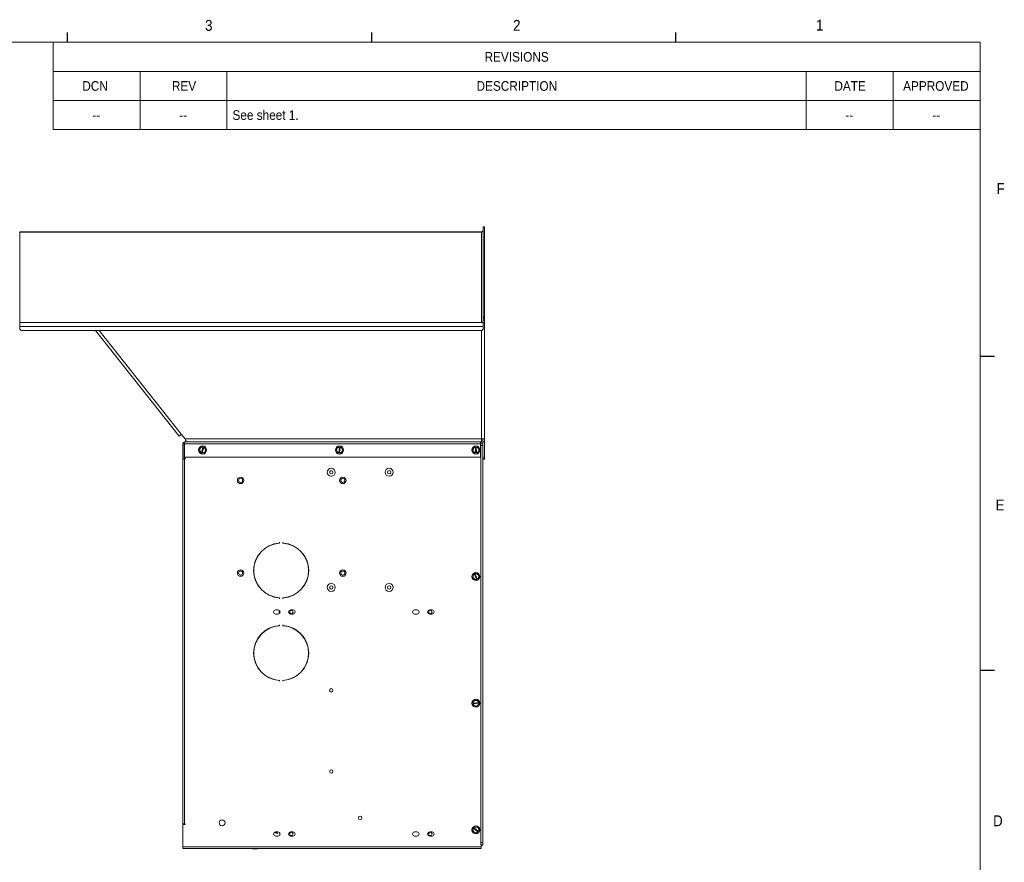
# Paper-space layout '4' of a CAD drawing. Header units: inches. Extents: x 1 to 109, y 1 to 85.
# Tile 46 of 46: x 66 to 109, y 48 to 84. Entities that reach past the tile are written whole.
import ezdxf

# ---------------------------------------------------------------- set-up
doc = ezdxf.new("R2010")
doc.units = ezdxf.units.IN
doc.header["$MEASUREMENT"] = 0
doc.layers.add('FORMAT', color=7, linetype='Continuous')
doc.styles.add('SLDTEXTSTYLE0', font='GOTHIC.TTF', dxfattribs={"width": 0.913})

# ---------------------------------------------------------------- blocks, each defined once
blk = doc.blocks.new('SW_TABLEANNOTATION_3')
at = {"color": 0, "linetype": 'Continuous', "lineweight": 0, "ltscale": 5}
for p, q in [((0, 0), (0, -3.765)), ((40, 0), (0, 0)), ((40, -3.765), (40, 0)), ((0, -1.255), (40, -1.255)), ((3.75, -1.255), (3.75, -2.51)), ((7.5, -1.255), (7.5, -2.51)), ((32.5, -1.255), (32.5, -2.51)), ((36.25, -1.255), (36.25, -2.51)), ((0, -2.51), (40, -2.51)), ((3.75, -2.51), (3.75, -3.765)), ((7.5, -2.51), (7.5, -3.765)), ((32.5, -2.51), (32.5, -3.765)), ((36.25, -2.51), (36.25, -3.765)), ((0, -3.765), (40, -3.765))]:
    blk.add_line(p, q, dxfattribs=at)
at = {"color": 0, "linetype": 'Continuous', "lineweight": 0, "ltscale": 5, "attachment_point": 1, "style": 'SLDTEXTSTYLE0'}
for s, insert, char_height in [('REVISIONS', (18.617, -0.423), 0.4167), ('DCN', (1.258, -1.678), 0.4167), ('REV', (5.125, -1.678), 0.4167), ('DESCRIPTION', (18.273, -1.678), 0.41667), ('DATE', (33.714, -1.678), 0.4167), ('APPROVED', (36.681, -1.678), 0.4167), (' See sheet 1.', (7.598, -2.933), 0.41667), ('--', (1.691, -2.933), 0.4167), ('--', (5.441, -2.933), 0.4167), ('--', (34.191, -2.933), 0.4167), ('--', (37.941, -2.933), 0.4167)]:
    blk.add_mtext(s, dxfattribs=dict(at, insert=insert, char_height=char_height))

psp = doc.layouts.new('4')

# ---------------------------------------------------------------- linework, layer by layer
at = {"color": 7, "linetype": 'Continuous', "lineweight": 15, "ltscale": 5}
for p, q in [((86.23, 75.34), (86.17, 75.34)), ((86.17, 75.34), (86.17, 71.462)), ((86.23, 75.34), (86.23, 71.462)), ((86.121, 75.119), (66.17, 75.119)), ((66.17, 75.114), (66.17, 75.119)), ((66.17, 71.205), (66.17, 75.114)), ((86.095, 75.114), (66.17, 75.114)), ((86.095, 75.114), (86.095, 71.205)), ((86.17, 71.462), (86.23, 71.462)), ((86.17, 71.389), (86.17, 71.462)), ((86.17, 71.389), (86.17, 71.277)), ((86.23, 71.389), (86.17, 71.389)), ((86.23, 71.462), (86.23, 71.389)), ((86.23, 71.389), (86.23, 71.277)), ((66.17, 71.04), (66.17, 71.205)), ((66.17, 71.205), (86.095, 71.205)), ((66.17, 71.04), (86.17, 71.04)), ((66.17, 70.929), (66.17, 71.04)), ((86.095, 71.205), (86.17, 71.205)), ((86.17, 71.277), (86.23, 71.277)), ((86.17, 71.205), (86.17, 71.04)), ((86.17, 71.04), (86.17, 70.929)), ((86.23, 66.187), (86.23, 71.277)), ((66.17, 70.929), (66.23, 70.871)), ((86.11, 70.871), (66.23, 70.871)), ((69.44, 70.871), (73.052, 66.305)), ((86.11, 70.871), (86.17, 70.929)), ((73.15, 66.383), (73.305, 66.187)), ((73.205, 65.982), (73.265, 65.982)), ((73.205, 65.982), (73.205, 65.317)), ((73.265, 65.982), (73.265, 65.317)), ((73.285, 66.062), (73.413, 66.062)), ((73.285, 66.059), (73.285, 66.062)), ((73.285, 65.982), (73.285, 66.059)), ((73.285, 65.402), (73.285, 65.982)), ((73.285, 65.982), (86.055, 65.982)), ((86.105, 66.187), (73.305, 66.187)), ((73.413, 66.062), (86.105, 66.062)), ((86.055, 66.062), (86.055, 65.982)), ((86.055, 66.003), (86.078, 66.003)), ((86.055, 66.003), (86.058, 66.003)), ((86.055, 66.002), (86.078, 66.002)), ((86.055, 65.982), (86.055, 65.402)), ((86.078, 66.003), (86.058, 66.003)), ((86.078, 66.003), (86.153, 66.003)), ((86.078, 65.903), (86.078, 66.003)), ((86.153, 65.903), (86.078, 65.903)), ((86.078, 48.776), (86.078, 65.903)), ((86.105, 66.062), (86.105, 66.187)), ((86.23, 66.187), (86.105, 66.187)), ((86.153, 66.003), (86.153, 65.903)), ((86.153, 65.913), (86.155, 65.913)), ((86.153, 48.776), (86.153, 65.903)), ((86.155, 66.062), (86.155, 66.187)), ((86.155, 66.062), (86.23, 66.062)), ((86.155, 65.372), (86.155, 66.062)), ((86.23, 66.062), (86.23, 66.187)), ((86.23, 65.372), (86.23, 66.062)), ((73.944, 65.679), (73.931, 65.727)), ((73.941, 65.765), (73.975, 65.8)), ((73.957, 65.631), (73.944, 65.679)), ((73.975, 65.8), (74.01, 65.835)), ((74.017, 65.595), (73.985, 65.604)), ((74.017, 65.595), (74.018, 65.596)), ((74.017, 65.595), (74.048, 65.587)), ((74.08, 65.836), (74.018, 65.596)), ((74.048, 65.845), (74.081, 65.837)), ((74.048, 65.588), (74.111, 65.828)), ((74.048, 65.588), (74.048, 65.587)), ((74.08, 65.836), (74.081, 65.837)), ((74.111, 65.829), (74.081, 65.837)), ((74.111, 65.829), (74.111, 65.828)), ((74.153, 65.624), (74.118, 65.589)), ((74.188, 65.659), (74.153, 65.624)), ((74.172, 65.793), (74.185, 65.745)), ((74.185, 65.745), (74.198, 65.698)), ((79.857, 65.665), (79.838, 65.71)), ((79.843, 65.749), (79.873, 65.788)), ((79.875, 65.619), (79.857, 65.665)), ((79.873, 65.788), (79.903, 65.828)), ((79.94, 65.59), (79.907, 65.595)), ((79.94, 65.843), (79.973, 65.838)), ((79.973, 65.837), (79.94, 65.591)), ((79.94, 65.59), (79.94, 65.591)), ((79.94, 65.59), (79.971, 65.586)), ((79.971, 65.587), (80.004, 65.833)), ((79.971, 65.587), (79.971, 65.586)), ((79.973, 65.837), (79.973, 65.838)), ((80.004, 65.834), (79.973, 65.838)), ((80.004, 65.834), (80.004, 65.833)), ((80.071, 65.636), (80.041, 65.597)), ((80.069, 65.805), (80.088, 65.759)), ((80.101, 65.675), (80.071, 65.636)), ((80.088, 65.759), (80.107, 65.714)), ((85.726, 65.73), (85.75, 65.773)), ((85.752, 65.648), (85.727, 65.69)), ((85.75, 65.773), (85.774, 65.816)), ((85.777, 65.606), (85.752, 65.648)), ((85.808, 65.836), (85.842, 65.837)), ((85.846, 65.587), (85.812, 65.586)), ((85.842, 65.836), (85.842, 65.837)), ((85.873, 65.837), (85.842, 65.837)), ((85.842, 65.836), (85.845, 65.588)), ((85.846, 65.587), (85.845, 65.588)), ((85.846, 65.587), (85.877, 65.587)), ((85.873, 65.837), (85.873, 65.836)), ((85.877, 65.588), (85.873, 65.836)), ((85.877, 65.588), (85.877, 65.587)), ((85.941, 65.819), (85.966, 65.776)), ((85.968, 65.651), (85.944, 65.608)), ((85.966, 65.776), (85.992, 65.734)), ((85.992, 65.694), (85.968, 65.651)), ((73.204, 49.582), (73.204, 65.317)), ((73.204, 65.317), (73.205, 65.317)), ((73.265, 65.317), (73.205, 65.317)), ((73.265, 65.317), (73.284, 65.317)), ((73.284, 65.317), (73.284, 49.582)), ((73.314, 65.317), (73.284, 65.317)), ((86.055, 65.402), (73.285, 65.402)), ((73.285, 65.317), (73.285, 65.377)), ((73.285, 65.377), (73.314, 65.377)), ((73.314, 65.317), (73.285, 65.317)), ((73.314, 65.402), (73.314, 65.317)), ((86.155, 65.372), (86.23, 65.372)), ((86.155, 65.312), (86.155, 65.372)), ((86.23, 65.312), (86.155, 65.312)), ((86.156, 65.312), (86.156, 48.663)), ((86.23, 65.372), (86.23, 65.312)), ((77.386, 61.731), (77.379, 61.731)), ((77.379, 61.731), (77.379, 61.707)), ((77.386, 61.707), (77.386, 61.731)), ((77.529, 61.731), (77.522, 61.731)), ((77.522, 61.731), (77.522, 61.707)), ((77.529, 61.707), (77.529, 61.731)), ((85.769, 60.349), (85.801, 60.361)), ((85.83, 60.372), (85.801, 60.361)), ((85.801, 60.36), (85.801, 60.361)), ((85.801, 60.36), (85.888, 60.127)), ((85.83, 60.372), (85.831, 60.371)), ((85.917, 60.138), (85.831, 60.371)), ((85.901, 60.377), (85.939, 60.345)), ((85.939, 60.345), (85.977, 60.314)), ((76.391, 59.999), (76.384, 59.999)), ((85.728, 60.221), (85.736, 60.27)), ((85.736, 60.27), (85.744, 60.319)), ((85.78, 60.153), (85.742, 60.184)), ((85.818, 60.121), (85.78, 60.153)), ((85.888, 60.126), (85.857, 60.115)), ((85.888, 60.126), (85.917, 60.137)), ((85.888, 60.126), (85.888, 60.127)), ((85.917, 60.138), (85.917, 60.137)), ((85.982, 60.228), (85.974, 60.18)), ((85.991, 60.277), (85.982, 60.228)), ((76.47, 59.86), (76.47, 59.847)), ((77.379, 59.318), (77.379, 59.294)), ((77.379, 59.294), (77.386, 59.294)), ((77.386, 59.294), (77.386, 59.318)), ((77.522, 59.318), (77.522, 59.294)), ((77.522, 59.294), (77.529, 59.294)), ((77.529, 59.294), (77.529, 59.318)), ((77.314, 58.811), (77.214, 58.811)), ((77.362, 58.798), (77.362, 58.645)), ((77.392, 58.676), (77.392, 58.767)), ((77.964, 58.811), (77.864, 58.811)), ((83.314, 58.811), (83.214, 58.811)), ((83.964, 58.811), (83.864, 58.811)), ((77.214, 58.631), (77.314, 58.631)), ((77.864, 58.631), (77.964, 58.631)), ((83.214, 58.631), (83.314, 58.631)), ((83.864, 58.631), (83.964, 58.631)), ((76.692, 57.853), (76.692, 57.862)), ((76.722, 57.878), (76.722, 57.887)), ((76.987, 58.036), (76.987, 58.044)), ((77.362, 58.136), (77.362, 58.129)), ((77.386, 58.171), (77.379, 58.171)), ((77.379, 58.171), (77.379, 58.147)), ((77.386, 58.147), (77.386, 58.171)), ((77.529, 58.171), (77.522, 58.171)), ((77.522, 58.171), (77.522, 58.147)), ((77.529, 58.147), (77.529, 58.171)), ((76.626, 56.101), (76.626, 56.111)), ((76.782, 55.973), (76.782, 55.982)), ((77.379, 55.758), (77.379, 55.734)), ((77.379, 55.734), (77.386, 55.734)), ((77.386, 55.734), (77.386, 55.758)), ((77.522, 55.758), (77.522, 55.734)), ((77.522, 55.734), (77.529, 55.734)), ((77.529, 55.734), (77.529, 55.758)), ((85.981, 54.816), (85.734, 54.787)), ((85.745, 54.857), (85.785, 54.886)), ((85.785, 54.886), (85.824, 54.916)), ((85.863, 54.92), (85.909, 54.901)), ((85.909, 54.901), (85.954, 54.881)), ((85.981, 54.816), (85.982, 54.816)), ((85.985, 54.785), (85.982, 54.816)), ((85.733, 54.787), (85.734, 54.787)), ((85.733, 54.787), (85.737, 54.756)), ((85.741, 54.723), (85.737, 54.756)), ((85.738, 54.756), (85.737, 54.756)), ((85.738, 54.756), (85.984, 54.785)), ((85.81, 54.671), (85.764, 54.691)), ((85.855, 54.652), (85.81, 54.671)), ((85.934, 54.686), (85.894, 54.656)), ((85.973, 54.715), (85.934, 54.686)), ((85.985, 54.785), (85.984, 54.785)), ((85.985, 54.785), (85.989, 54.751)), ((73.284, 49.582), (73.204, 49.582)), ((73.204, 48.592), (73.204, 49.552)), ((73.204, 49.552), (73.294, 49.552)), ((73.314, 49.582), (73.284, 49.582)), ((73.314, 49.572), (73.284, 49.572)), ((73.294, 49.552), (73.294, 49.552)), ((73.314, 49.552), (73.294, 49.552)), ((73.314, 49.582), (73.314, 49.552)), ((85.742, 49.279), (85.725, 49.325)), ((85.731, 49.364), (85.753, 49.39)), ((85.773, 49.415), (85.753, 49.39)), ((85.754, 49.39), (85.753, 49.39)), ((85.754, 49.39), (85.945, 49.232)), ((85.773, 49.415), (85.773, 49.414)), ((85.965, 49.256), (85.773, 49.414)), ((85.831, 49.454), (85.88, 49.446)), ((85.88, 49.446), (85.928, 49.438)), ((85.959, 49.413), (85.976, 49.367)), ((85.976, 49.367), (85.994, 49.321)), ((77.314, 49.236), (77.214, 49.236)), ((77.214, 49.056), (77.314, 49.056)), ((77.284, 49.181), (77.284, 49.164)), ((77.284, 49.164), (77.291, 49.164)), ((77.291, 49.164), (77.291, 49.181)), ((77.377, 49.181), (77.377, 49.164)), ((77.377, 49.164), (77.384, 49.164)), ((77.384, 49.164), (77.384, 49.181)), ((77.392, 49.101), (77.392, 49.192)), ((77.964, 49.236), (77.864, 49.236)), ((77.864, 49.056), (77.964, 49.056)), ((83.314, 49.236), (83.214, 49.236)), ((83.214, 49.056), (83.314, 49.056)), ((83.964, 49.236), (83.864, 49.236)), ((83.864, 49.056), (83.964, 49.056)), ((85.759, 49.233), (85.742, 49.279)), ((85.839, 49.2), (85.79, 49.208)), ((85.887, 49.192), (85.839, 49.2)), ((85.946, 49.232), (85.924, 49.205)), ((85.946, 49.232), (85.945, 49.232)), ((85.946, 49.232), (85.966, 49.256)), ((85.965, 49.256), (85.966, 49.256)), ((73.204, 48.592), (86.079, 48.592)), ((73.204, 48.512), (73.204, 48.592)), ((73.204, 48.512), (73.284, 48.512)), ((86.079, 48.512), (73.284, 48.512)), ((76.211, 48.512), (76.211, 48.51)), ((76.329, 48.51), (76.211, 48.51)), ((76.448, 48.51), (76.329, 48.51)), ((76.448, 48.51), (76.448, 48.512)), ((86.078, 48.676), (86.078, 48.776)), ((86.078, 48.776), (86.153, 48.776)), ((86.153, 48.676), (86.078, 48.676)), ((86.079, 48.676), (86.079, 48.592)), ((86.156, 48.663), (86.079, 48.663)), ((86.079, 48.592), (86.079, 48.512)), ((86.153, 48.776), (86.153, 48.676))]:
    psp.add_line(p, q, dxfattribs=at)
at = {"color": 8, "linetype": 'Continuous', "lineweight": 15, "ltscale": 5}
for p, q in [((73.15, 66.383), (69.599, 70.871)), ((86.105, 70.871), (86.105, 66.187)), ((86.058, 66.003), (86.058, 66.002)), ((76.752, 57.91), (76.752, 57.901)), ((73.284, 49.552), (73.284, 49.572))]:
    psp.add_line(p, q, dxfattribs=at)
at = {"color": 7, "linetype": 'Continuous', "lineweight": 15, "ltscale": 5, "flags": 128}
for points in [[(73.052, 66.305), (73.054, 66.307), (73.059, 66.311), (73.068, 66.318), (73.081, 66.328), (73.095, 66.34), (73.112, 66.353), (73.131, 66.368), (73.15, 66.383)], [(73.285, 65.317), (73.269, 65.319), (73.265, 65.32)], [(77.145, 49.205), (77.175, 49.2), (77.275, 49.191)], [(77.275, 49.198), (77.176, 49.207), (77.151, 49.211)]]:
    psp.add_lwpolyline(points, dxfattribs=at)
at = {"color": 7, "linetype": 'Continuous', "lineweight": 15, "ltscale": 25}
for centre, radius in [((74.064, 65.712), 0.174), ((79.972, 65.712), 0.174), ((85.859, 65.712), 0.174), ((79.614, 64.752), 0.172), ((79.614, 64.752), 0.0738), ((82.114, 64.752), 0.172), ((82.114, 64.752), 0.0738), ((75.704, 64.402), 0.14), ((75.704, 64.402), 0.0885), ((80.114, 64.402), 0.14), ((80.114, 64.402), 0.0885), ((75.704, 60.402), 0.14), ((75.704, 60.402), 0.0885), ((80.114, 60.402), 0.14), ((80.114, 60.402), 0.0885), ((85.859, 60.249), 0.174), ((79.614, 59.782), 0.172), ((82.114, 59.782), 0.172), ((79.614, 59.782), 0.0738), ((82.114, 59.782), 0.0738), ((77.892, 58.722), 0.0738), ((83.892, 58.722), 0.0738), ((79.614, 55.342), 0.0738), ((85.859, 54.786), 0.174), ((79.614, 51.842), 0.0738), ((74.904, 49.627), 0.128), ((80.864, 49.842), 0.0738), ((85.859, 49.323), 0.174), ((77.892, 49.147), 0.0738), ((83.892, 49.147), 0.0738)]:
    psp.add_circle(centre, radius, dxfattribs=at)
for centre, radius, start, end in [((86.096, 75.188), 0.0738, 269.0251, 358.9899), ((86.096, 71.279), 0.0738, 269.0244, 358.9888), ((86.1, 71.278), 0.129, 302.4687, 359.671), ((73.285, 65.982), 0.0798, 90, 180), ((73.285, 65.982), 0.02, 90, 180), ((74.064, 65.712), 0.134, 156.8989, 173.7897), ((74.064, 65.712), 0.125, 135.3443, 195.3443), ((74.064, 65.712), 0.125, 195.3443, 248.1636), ((74.064, 65.712), 0.134, 216.8989, 233.7897), ((74.064, 65.712), 0.125, 82.5251, 135.3443), ((74.064, 65.712), 0.134, 96.8989, 113.7897), ((74.064, 65.712), 0.125, 262.5251, 315.3443), ((74.064, 65.712), 0.134, 276.8989, 293.7897), ((74.064, 65.712), 0.125, 15.3443, 68.1636), ((74.064, 65.712), 0.134, 36.8989, 53.7897), ((74.064, 65.712), 0.125, 315.3443, 15.3443), ((74.064, 65.712), 0.134, 336.8989, 353.7897), ((79.972, 65.712), 0.134, 163.861, 180.7518), ((79.972, 65.712), 0.125, 142.3064, 202.3064), ((79.972, 65.712), 0.125, 202.3064, 255.1257), ((79.972, 65.712), 0.125, 89.4872, 142.3064), ((79.972, 65.712), 0.134, 223.861, 240.7518), ((79.972, 65.712), 0.134, 103.861, 120.7518), ((79.972, 65.712), 0.125, 269.4872, 322.3064), ((79.972, 65.712), 0.125, 22.3064, 75.1257), ((79.972, 65.712), 0.134, 283.861, 300.7518), ((79.972, 65.712), 0.134, 43.861, 60.7518), ((79.972, 65.712), 0.125, 322.3064, 22.3064), ((79.972, 65.712), 0.134, 343.861, 0.7518), ((85.859, 65.712), 0.134, 172.434, 189.3248), ((85.859, 65.712), 0.125, 150.8794, 210.8794), ((85.859, 65.712), 0.125, 98.0601, 150.8794), ((85.859, 65.712), 0.125, 210.8794, 263.6986), ((85.859, 65.712), 0.134, 112.434, 129.3248), ((85.859, 65.712), 0.134, 232.434, 249.3248), ((85.859, 65.712), 0.125, 30.8794, 83.6986), ((85.859, 65.712), 0.125, 278.0601, 330.8794), ((85.859, 65.712), 0.134, 52.434, 69.3248), ((85.859, 65.712), 0.134, 292.434, 309.3248), ((85.859, 65.712), 0.125, 330.8794, 30.8794), ((85.859, 65.712), 0.134, 352.434, 9.3248), ((73.285, 65.397), 0.02, 180, 270), ((79.614, 64.752), 0.0738, 180.0749, 270), ((79.614, 64.752), 0.0738, 270, 359.9252), ((82.114, 64.752), 0.0738, 180.0742, 270), ((82.114, 64.752), 0.0738, 270, 359.926), ((77.454, 60.512), 1.188, 94.0703, 265.9297), ((77.454, 60.512), 1.181, 94.0703, 265.9297), ((77.369, 61.707), 0.01, 274.0703, 0), ((77.369, 61.707), 0.017, 274.0703, 0), ((77.539, 61.707), 0.017, 180, 265.9297), ((77.539, 61.707), 0.01, 180, 265.9297), ((77.454, 60.512), 1.181, 274.0703, 85.9297), ((77.454, 60.512), 1.188, 274.0703, 85.9297), ((85.859, 60.249), 0.125, 117.5963, 170.4155), ((85.859, 60.249), 0.134, 131.9702, 148.8609), ((85.859, 60.249), 0.125, 50.4155, 103.2348), ((85.859, 60.249), 0.134, 71.9702, 88.8609), ((85.859, 60.249), 0.125, 350.4155, 50.4155), ((85.859, 60.249), 0.134, 191.9702, 208.8609), ((85.859, 60.249), 0.125, 170.4155, 230.4155), ((85.859, 60.249), 0.125, 230.4155, 283.2348), ((85.859, 60.249), 0.134, 251.9702, 268.8609), ((85.859, 60.249), 0.125, 297.5963, 350.4155), ((85.859, 60.249), 0.134, 311.9702, 328.8609), ((85.859, 60.249), 0.134, 11.9702, 28.8609), ((79.614, 59.782), 0.0738, 180.0784, 270), ((79.614, 59.782), 0.0738, 270, 359.9216), ((82.114, 59.782), 0.0738, 180.0786, 270), ((82.114, 59.782), 0.0738, 270, 359.9214), ((77.369, 59.318), 0.017, 0, 85.9297), ((77.369, 59.318), 0.01, 0, 85.9297), ((77.539, 59.318), 0.017, 94.0703, 180), ((77.539, 59.318), 0.01, 94.0703, 180), ((77.214, 58.721), 0.09, 90, 270), ((77.314, 58.721), 0.09, 270, 90), ((77.864, 58.721), 0.09, 90, 270), ((77.964, 58.721), 0.09, 270, 90), ((83.214, 58.721), 0.09, 90, 270), ((83.314, 58.721), 0.09, 270, 90), ((83.864, 58.721), 0.09, 90, 270), ((83.964, 58.721), 0.09, 270, 90), ((77.454, 56.952), 1.188, 94.0703, 265.9297), ((77.454, 56.952), 1.181, 94.0703, 265.9297), ((77.369, 58.147), 0.01, 274.0703, 0), ((77.369, 58.147), 0.017, 274.0703, 0), ((77.539, 58.147), 0.017, 180, 265.9297), ((77.539, 58.147), 0.01, 180, 265.9297), ((77.454, 56.952), 1.181, 274.0703, 85.9297), ((77.454, 56.952), 1.188, 274.0703, 85.9297), ((77.369, 55.758), 0.017, 0, 85.9297), ((77.369, 55.758), 0.01, 0, 85.9297), ((77.539, 55.758), 0.017, 94.0703, 180), ((77.539, 55.758), 0.01, 94.0703, 180), ((85.859, 54.786), 0.134, 148.2054, 165.0962), ((85.859, 54.786), 0.125, 126.6508, 179.4701), ((85.859, 54.786), 0.125, 66.6508, 126.6508), ((85.859, 54.786), 0.134, 88.2054, 105.0962), ((85.859, 54.786), 0.125, 13.8316, 66.6508), ((85.859, 54.786), 0.134, 28.2054, 45.0962), ((85.859, 54.786), 0.125, 193.8316, 246.6508), ((85.859, 54.786), 0.134, 208.2054, 225.0962), ((85.859, 54.786), 0.125, 246.6508, 306.6508), ((85.859, 54.786), 0.134, 268.2054, 285.0962), ((85.859, 54.786), 0.125, 306.6508, 359.4701), ((85.859, 54.786), 0.134, 328.2054, 345.0962), ((73.284, 49.492), 0.0798, 90, 131.2465), ((85.859, 49.323), 0.134, 162.0813, 178.972), ((85.859, 49.323), 0.125, 147.7074, 200.5267), ((85.859, 49.323), 0.125, 80.5267, 133.3459), ((85.859, 49.323), 0.134, 102.0813, 118.972), ((85.859, 49.323), 0.125, 20.5267, 80.5267), ((85.859, 49.323), 0.134, 42.0813, 58.972), ((85.859, 49.323), 0.125, 327.7074, 20.5267), ((85.859, 49.323), 0.134, 342.0813, 358.972), ((77.214, 49.146), 0.09, 90, 270), ((77.274, 49.181), 0.017, 0, 87.128), ((77.274, 49.181), 0.01, 0, 87.128), ((77.314, 49.146), 0.09, 270, 90), ((77.394, 49.181), 0.017, 109.8347, 180), ((77.394, 49.181), 0.01, 105.6643, 180), ((77.864, 49.146), 0.09, 90, 270), ((77.964, 49.146), 0.09, 270, 90), ((83.214, 49.146), 0.09, 90, 270), ((83.314, 49.146), 0.09, 270, 90), ((83.864, 49.146), 0.09, 90, 270), ((83.964, 49.146), 0.09, 270, 90), ((85.859, 49.323), 0.125, 200.5267, 260.5267), ((85.859, 49.323), 0.134, 222.0813, 238.972), ((85.859, 49.323), 0.125, 260.5267, 313.3459), ((85.859, 49.323), 0.134, 282.0813, 298.972)]:
    psp.add_arc(centre, radius, start, end, dxfattribs=at)
at = {"color": 7, "linetype": 'Continuous', "lineweight": 15, "ltscale": 5}
for points, knots in [([(73.305, 66.187), (73.314, 66.17), (73.332, 66.138), (73.359, 66.096), (73.386, 66.067), (73.404, 66.064), (73.413, 66.062)], [0, 0, 0, 0, 0.2500018, 0.5, 0.7499983, 1, 1, 1, 1]), ([(74.08, 65.579), (74.079, 65.579), (74.068, 65.582), (74.057, 65.585), (74.048, 65.587)], [0, 0, 0, 0, 0.168284, 1, 1, 1, 1]), ([(74.111, 65.829), (74.12, 65.827), (74.131, 65.824), (74.142, 65.821), (74.144, 65.82)], [0, 0, 0, 0, 0.831727, 1, 1, 1, 1]), ([(80.004, 65.582), (80.003, 65.582), (79.991, 65.583), (79.98, 65.585), (79.971, 65.586)], [0, 0, 0, 0, 0.168286, 1, 1, 1, 1]), ([(80.004, 65.834), (80.014, 65.833), (80.025, 65.831), (80.036, 65.83), (80.038, 65.829)], [0, 0, 0, 0, 0.831714, 1, 1, 1, 1]), ([(85.873, 65.837), (85.882, 65.837), (85.894, 65.838), (85.905, 65.838), (85.907, 65.838)], [0, 0, 0, 0, 0.831708, 1, 1, 1, 1]), ([(85.911, 65.588), (85.909, 65.588), (85.897, 65.588), (85.886, 65.587), (85.877, 65.587)], [0, 0, 0, 0, 0.168292, 1, 1, 1, 1]), ([(85.83, 60.372), (85.839, 60.375), (85.85, 60.379), (85.86, 60.383), (85.862, 60.383)], [0, 0, 0, 0, 0.8317202, 1, 1, 1, 1]), ([(85.949, 60.149), (85.947, 60.148), (85.937, 60.145), (85.926, 60.141), (85.917, 60.137)], [0, 0, 0, 0, 0.1682798, 1, 1, 1, 1]), ([(85.733, 54.787), (85.732, 54.796), (85.731, 54.808), (85.73, 54.819), (85.729, 54.821)], [0, 0, 0, 0, 0.831728, 1, 1, 1, 1]), ([(85.978, 54.85), (85.978, 54.848), (85.979, 54.837), (85.98, 54.825), (85.982, 54.816)], [0, 0, 0, 0, 0.168276, 1, 1, 1, 1]), ([(85.773, 49.415), (85.779, 49.422), (85.786, 49.431), (85.793, 49.439), (85.794, 49.441)], [0, 0, 0, 0, 0.831733, 1, 1, 1, 1]), ([(85.987, 49.282), (85.986, 49.28), (85.979, 49.272), (85.972, 49.263), (85.966, 49.256)], [0, 0, 0, 0, 0.168287, 1, 1, 1, 1])]:
    psp.add_open_spline(points, degree=3, knots=knots, dxfattribs=at)
at = {"layer": 'FORMAT', "ltscale": 5}
for p, q in [((68.239, 83.303), (68.239, 83.727)), ((81.364, 83.303), (81.364, 83.727)), ((94.489, 83.303), (94.489, 83.727)), ((107.614, 69.758), (108.239, 69.758)), ((107.614, 56.218), (108.239, 56.218))]:
    psp.add_line(p, q, dxfattribs=at)
at = {"layer": 'FORMAT', "lineweight": 0, "ltscale": 5}
for p in [(2.614, 83.303), (107.614, 2.053)]:
    psp.add_line(p, (107.614, 83.303), dxfattribs=at)

# ---------------------------------------------------------------- block references
at = {"color": 7, "linetype": 'Continuous', "lineweight": 0, "ltscale": 5}
psp.add_blockref('SW_TABLEANNOTATION_3', (67.614, 83.303), dxfattribs=at)

# ---------------------------------------------------------------- texts
at = {"layer": 'FORMAT', "color": 7, "ltscale": 5, "char_height": 0.469, "attachment_point": 1, "style": 'SLDTEXTSTYLE0'}
for s, insert in [('3', (74.171, 84.263)), ('2', (87.464, 84.267)), ('1', (100.536, 84.276)), ('F', (108.328, 77.227)), ('E', (108.284, 63.575)), ('D', (108.179, 49.949))]:
    psp.add_mtext(s, dxfattribs=dict(at, insert=insert))

doc.saveas('drawing.dxf')
